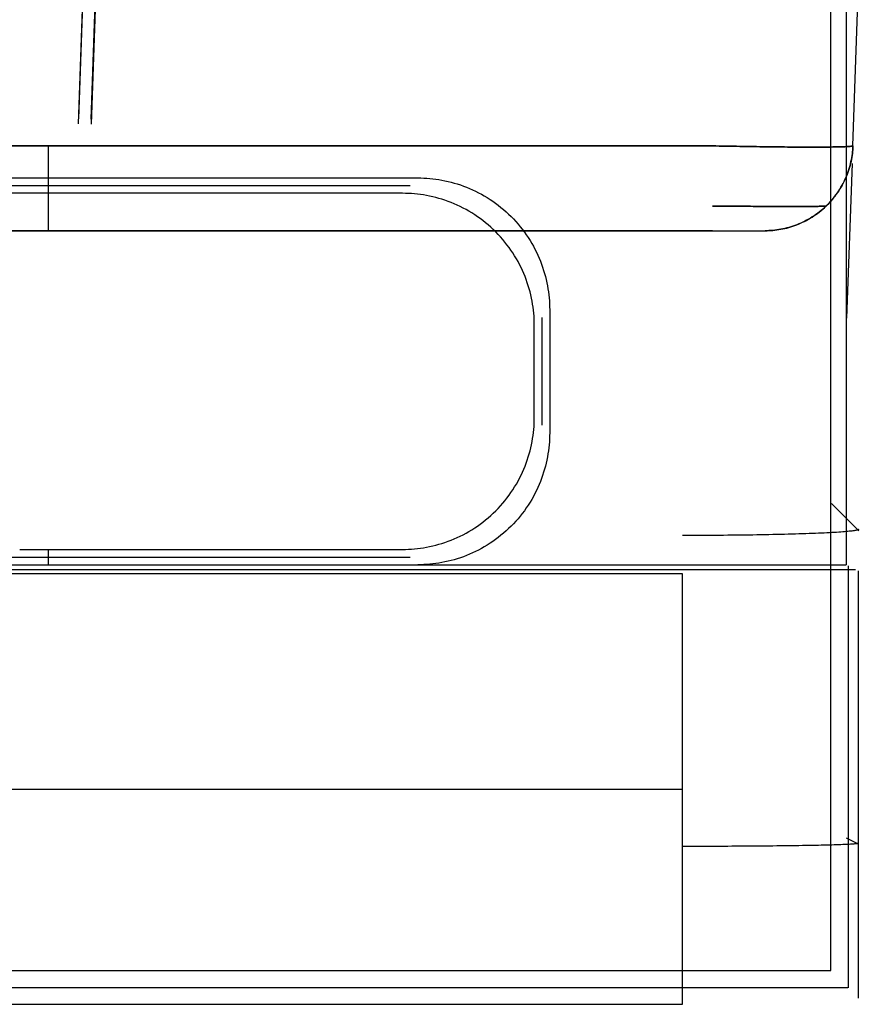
# Model space of a CAD drawing. Header units: millimetres. Extents: x -15 to 7, y 1 to 148.
# Tile 31 of 256: x -0.16 to 4.7, y 0.87 to 6.47. Entities that reach past the tile are written whole.
import ezdxf

# ---------------------------------------------------------------- set-up
doc = ezdxf.new("R2010")
doc.units = ezdxf.units.MM
doc.header["$MEASUREMENT"] = 0
doc.layers.add('Default', color=7, linetype='Continuous', true_color=0x000000)

msp = doc.modelspace()

# ---------------------------------------------------------------- linework, layer by layer
at = {"layer": 'Default', "color": 171, "true_color": 0x8080ff}
for points in [[(4.453, 1.062), (4.453, 70.4573)], [(4.5403, 27.5187), (4.5403, 3.37)], [(-0.2497, 5.57), (2.1034, 5.57)], [(2.1034, 5.57), (2.1201, 5.5698), (2.1368, 5.5692), (2.1538, 5.5683), (2.1708, 5.5669), (2.1879, 5.5652), (2.2052, 5.563), (2.2225, 5.5605), (2.2399, 5.5575), (2.2573, 5.554), (2.2748, 5.5502), (2.2922, 5.5458), (2.3097, 5.5411), (2.3272, 5.5358), (2.3447, 5.5301), (2.3621, 5.524), (2.3794, 5.5174), (2.3967, 5.5103), (2.4138, 5.5027), (2.4309, 5.4947), (2.4478, 5.4863), (2.4645, 5.4773), (2.4811, 5.4679), (2.4975, 5.4581), (2.5136, 5.4478), (2.5296, 5.4371), (2.5453, 5.426), (2.5607, 5.4144), (2.5759, 5.4024), (2.5908, 5.39), (2.6053, 5.3772), (2.6196, 5.364), (2.6335, 5.3505), (2.647, 5.3366), (2.6602, 5.3224), (2.673, 5.3078), (2.6854, 5.2929), (2.6974, 5.2778), (2.7089, 5.2623), (2.7201, 5.2466), (2.7308, 5.2307), (2.7411, 5.2145), (2.7509, 5.1981), (2.7603, 5.1815), (2.7692, 5.1648), (2.7777, 5.1479), (2.7857, 5.1308), (2.7933, 5.1137), (2.8003, 5.0964), (2.807, 5.0791), (2.8131, 5.0617), (2.8188, 5.0442), (2.824, 5.0268), (2.8288, 5.0093), (2.8331, 4.9918), (2.837, 4.9743), (2.8404, 4.9569), (2.8434, 4.9395), (2.846, 4.9222), (2.8482, 4.905), (2.8499, 4.8878), (2.8513, 4.8708), (2.8522, 4.8539), (2.8528, 4.8371), (2.853, 4.8204)], [(-0.206, 5.5263), (2.0598, 5.5263)], [(-0.1624, 5.4827), (-0.2497, 5.4828)], [(2.0161, 5.4827), (-0.1624, 5.4827)], [(2.7657, 4.7331), (2.7655, 4.7498), (2.7649, 4.7666), (2.764, 4.7835), (2.7626, 4.8005), (2.7609, 4.8177), (2.7587, 4.8349), (2.7561, 4.8522), (2.7531, 4.8696), (2.7497, 4.887), (2.7458, 4.9045), (2.7415, 4.922), (2.7367, 4.9395), (2.7315, 4.9569), (2.7258, 4.9744), (2.7197, 4.9918), (2.713, 5.0091), (2.706, 5.0264), (2.6984, 5.0435), (2.6904, 5.0606), (2.6819, 5.0775), (2.673, 5.0942), (2.6636, 5.1108), (2.6538, 5.1272), (2.6435, 5.1434), (2.6328, 5.1593), (2.6216, 5.175), (2.6101, 5.1905), (2.5981, 5.2056), (2.5857, 5.2205), (2.5729, 5.2351), (2.5597, 5.2493), (2.5462, 5.2632), (2.5323, 5.2767), (2.518, 5.2899), (2.5035, 5.3027), (2.4886, 5.3151), (2.4734, 5.3271), (2.458, 5.3387), (2.4423, 5.3498), (2.4263, 5.3605), (2.4102, 5.3708), (2.3938, 5.3806), (2.3772, 5.39), (2.3605, 5.399), (2.3436, 5.4074), (2.3265, 5.4154), (2.3094, 5.423), (2.2921, 5.4301), (2.2748, 5.4367), (2.2574, 5.4428), (2.2399, 5.4485), (2.2224, 5.4538), (2.2049, 5.4585), (2.1875, 5.4629), (2.17, 5.4667), (2.1526, 5.4702), (2.1352, 5.4732), (2.1179, 5.4757), (2.1006, 5.4779), (2.0835, 5.4796), (2.0665, 5.481), (2.0495, 5.4819), (2.0328, 5.4825), (2.0161, 5.4827)], [(2.853, 4.8204), (2.853, 4.1195)], [(2.8093, 4.7768), (2.8093, 4.1632)], [(2.7657, 4.2068), (2.7657, 4.7331)], [(2.0161, 3.4573), (2.0328, 3.4575), (2.0495, 3.458), (2.0665, 3.459), (2.0835, 3.4603), (2.1006, 3.4621), (2.1179, 3.4642), (2.1352, 3.4668), (2.1526, 3.4698), (2.17, 3.4732), (2.1875, 3.4771), (2.2049, 3.4814), (2.2224, 3.4862), (2.2399, 3.4914), (2.2574, 3.4971), (2.2748, 3.5033), (2.2921, 3.5099), (2.3094, 3.517), (2.3265, 3.5245), (2.3436, 3.5325), (2.3605, 3.541), (2.3772, 3.5499), (2.3938, 3.5593), (2.4102, 3.5692), (2.4263, 3.5794), (2.4423, 3.5902), (2.458, 3.6013), (2.4734, 3.6129), (2.4886, 3.6249), (2.5035, 3.6373), (2.518, 3.6501), (2.5323, 3.6632), (2.5462, 3.6768), (2.5597, 3.6907), (2.5729, 3.7049), (2.5857, 3.7195), (2.5981, 3.7343), (2.6101, 3.7495), (2.6216, 3.7649), (2.6328, 3.7806), (2.6435, 3.7966), (2.6538, 3.8128), (2.6636, 3.8292), (2.673, 3.8457), (2.6819, 3.8625), (2.6904, 3.8794), (2.6984, 3.8964), (2.706, 3.9136), (2.713, 3.9308), (2.7197, 3.9482), (2.7258, 3.9656), (2.7315, 3.983), (2.7367, 4.0005), (2.7415, 4.018), (2.7458, 4.0355), (2.7497, 4.0529), (2.7531, 4.0704), (2.7561, 4.0878), (2.7587, 4.1051), (2.7609, 4.1223), (2.7626, 4.1394), (2.764, 4.1565), (2.7649, 4.1734), (2.7655, 4.1902), (2.7657, 4.2068)], [(2.853, 4.1195), (2.8528, 4.1029), (2.8522, 4.0861), (2.8513, 4.0692), (2.8499, 4.0521), (2.8482, 4.035), (2.846, 4.0178), (2.8434, 4.0005), (2.8404, 3.9831), (2.837, 3.9656), (2.8331, 3.9482), (2.8288, 3.9307), (2.824, 3.9132), (2.8188, 3.8957), (2.8131, 3.8783), (2.807, 3.8609), (2.8003, 3.8435), (2.7933, 3.8263), (2.7857, 3.8091), (2.7777, 3.7921), (2.7692, 3.7752), (2.7603, 3.7584), (2.7509, 3.7419), (2.7411, 3.7255), (2.7308, 3.7093), (2.7201, 3.6933), (2.7089, 3.6776), (2.6974, 3.6622), (2.6854, 3.647), (2.673, 3.6321), (2.6602, 3.6176), (2.647, 3.6034), (2.6335, 3.5895), (2.6196, 3.5759), (2.6053, 3.5628), (2.5908, 3.55), (2.5759, 3.5376), (2.5607, 3.5256), (2.5453, 3.514), (2.5296, 3.5029), (2.5136, 3.4921), (2.4975, 3.4818), (2.4811, 3.472), (2.4645, 3.4626), (2.4478, 3.4537), (2.4309, 3.4452), (2.4138, 3.4372), (2.3967, 3.4297), (2.3794, 3.4226), (2.3621, 3.416), (2.3447, 3.4098), (2.3272, 3.4041), (2.3097, 3.3989), (2.2922, 3.3941), (2.2748, 3.3898), (2.2573, 3.3859), (2.2399, 3.3825), (2.2225, 3.3795), (2.2052, 3.3769), (2.1879, 3.3748), (2.1708, 3.373), (2.1538, 3.3717), (2.1368, 3.3707), (2.1201, 3.3702), (2.1034, 3.37)], [(-0.1624, 3.4573), (2.0161, 3.4573)], [(-0.2497, 3.37), (2.1034, 3.37)], [(-0.206, 3.4136), (2.0598, 3.4136)], [(2.1034, 3.37), (4.5403, 3.37)], [(4.5517, 3.3643), (4.5517, 0.9634)], [(-5.092, 3.3438), (4.5927, 3.3438)], [(3.6096, 3.3176), (-4.1089, 3.3176)], [(3.6096, 0.87), (3.6096, 3.3176)], [(4.609, 3.3357), (4.609, 0.9061)], [(4.6096, 0.9049), (4.6096, 3.3351)], [(-4.1089, 2.0938), (3.6096, 2.0938)], [(-4.9524, 1.062), (4.453, 1.062)], [(-5.0484, 0.966), (4.5491, 0.966)], [(-4.1089, 0.87), (3.6096, 0.87)]]:
    msp.add_lwpolyline(points, dxfattribs=at)
at = {"layer": 'Default', "color": 1, "true_color": 0xff0000, "extrusion": (0.999392, -0.034857, 0.001217)}
for points in [[(10.0107, -32.0082), (5.8808, -31.864)], [(5.9087, -31.0655), (9.3893, -31.187)]]:
    msp.add_lwpolyline(points, dxfattribs=at)
at = {"layer": 'Default', "color": 1, "true_color": 0xff0000, "extrusion": (0.999392, -0.034857, -0.001217)}
for points in [[(5.8808, -27.122), (9.3614, -27.0005)], [(9.3893, -27.799), (5.9087, -27.9205)]]:
    msp.add_lwpolyline(points, dxfattribs=at)
at = {"layer": 'Default', "color": 1, "true_color": 0xff0000}
for points in [[(4.5785, 5.7526), (4.7, 9.2311)], [(-4.279, 5.7526), (3.779, 5.7526)], [(3.779, 5.7526), (-4.279, 5.7526)], [(4.5785, 5.7526), (4.578, 5.7417), (4.5773, 5.7307), (4.5763, 5.7197), (4.575, 5.7086), (4.5735, 5.6974), (4.5718, 5.6862), (4.5697, 5.6749), (4.5674, 5.6636), (4.5648, 5.6523), (4.5619, 5.641), (4.5587, 5.6297), (4.5553, 5.6184), (4.5515, 5.6071), (4.5475, 5.5958), (4.5432, 5.5846), (4.5385, 5.5734), (4.5336, 5.5623), (4.5284, 5.5512), (4.5229, 5.5403), (4.5171, 5.5294), (4.511, 5.5186), (4.5047, 5.508), (4.498, 5.4975), (4.4911, 5.4871), (4.4839, 5.4769), (4.4764, 5.4668), (4.4686, 5.4569), (4.4606, 5.4472), (4.4524, 5.4377), (4.4439, 5.4283), (4.4351, 5.4192), (4.4262, 5.4104), (4.417, 5.4017), (4.4076, 5.3933), (4.398, 5.3851), (4.3882, 5.3772), (4.3782, 5.3695), (4.368, 5.3621), (4.3577, 5.355), (4.3472, 5.3482), (4.3366, 5.3416), (4.3259, 5.3353), (4.315, 5.3293), (4.304, 5.3236), (4.293, 5.3182), (4.2818, 5.3131), (4.2706, 5.3083), (4.2593, 5.3037), (4.248, 5.2995), (4.2366, 5.2956), (4.2252, 5.2919), (4.2138, 5.2886), (4.2023, 5.2855), (4.1909, 5.2827), (4.1795, 5.2803), (4.1681, 5.2781), (4.1567, 5.2761), (4.1454, 5.2745), (4.1341, 5.2731), (4.1229, 5.272), (4.1118, 5.2711), (4.1007, 5.2705), (4.0897, 5.2701), (4.0788, 5.27)], [(4.5785, 5.7526), (4.578, 5.7417), (4.5773, 5.7307), (4.5763, 5.7197), (4.575, 5.7086), (4.5735, 5.6974), (4.5718, 5.6862), (4.5697, 5.6749), (4.5674, 5.6636), (4.5648, 5.6523), (4.5619, 5.641), (4.5587, 5.6297), (4.5553, 5.6184), (4.5515, 5.6071), (4.5475, 5.5958), (4.5432, 5.5846), (4.5385, 5.5734), (4.5336, 5.5623), (4.5284, 5.5512), (4.5229, 5.5403), (4.5171, 5.5294), (4.511, 5.5186), (4.5047, 5.508), (4.498, 5.4975), (4.4911, 5.4871), (4.4839, 5.4769), (4.4764, 5.4668), (4.4686, 5.4569), (4.4606, 5.4472), (4.4524, 5.4377), (4.4439, 5.4283), (4.4351, 5.4192), (4.4262, 5.4104), (4.417, 5.4017), (4.4076, 5.3933), (4.398, 5.3851), (4.3882, 5.3772), (4.3782, 5.3695), (4.368, 5.3621), (4.3577, 5.355), (4.3472, 5.3482), (4.3366, 5.3416), (4.3259, 5.3353), (4.315, 5.3293), (4.304, 5.3236), (4.293, 5.3182), (4.2818, 5.3131), (4.2706, 5.3083), (4.2593, 5.3037), (4.248, 5.2995), (4.2366, 5.2956), (4.2252, 5.2919), (4.2138, 5.2886), (4.2023, 5.2855), (4.1909, 5.2827), (4.1795, 5.2803), (4.1681, 5.2781), (4.1567, 5.2761), (4.1454, 5.2745), (4.1341, 5.2731), (4.1229, 5.272), (4.1118, 5.2711), (4.1007, 5.2705), (4.0897, 5.2701), (4.0788, 5.27)], [(4.0788, 5.27), (4.0897, 5.2701), (4.1006, 5.2705), (4.1116, 5.2711), (4.1226, 5.2719), (4.1338, 5.2731), (4.145, 5.2744), (4.1562, 5.2761), (4.1675, 5.278), (4.1789, 5.2801), (4.1902, 5.2826), (4.2016, 5.2853), (4.213, 5.2884), (4.2244, 5.2917), (4.2357, 5.2953), (4.2471, 5.2992), (4.2584, 5.3034), (4.2696, 5.3078), (4.2808, 5.3126), (4.2919, 5.3177), (4.303, 5.3231), (4.3139, 5.3287), (4.3248, 5.3347), (4.3355, 5.3409), (4.3461, 5.3475), (4.3566, 5.3543), (4.3669, 5.3613), (4.3771, 5.3687), (4.3871, 5.3763), (4.3969, 5.3842), (4.4065, 5.3924), (4.4159, 5.4007), (4.4251, 5.4094), (4.4341, 5.4182), (4.4429, 5.4273), (4.4514, 5.4366), (4.4597, 5.4461), (4.4678, 5.4558), (4.4755, 5.4657), (4.4831, 5.4758), (4.4903, 5.486), (4.4973, 5.4964), (4.504, 5.5069), (4.5104, 5.5176), (4.5165, 5.5283), (4.5224, 5.5392), (4.5279, 5.5502), (4.5332, 5.5613), (4.5381, 5.5724), (4.5428, 5.5837), (4.5472, 5.5949), (4.5512, 5.6062), (4.555, 5.6176), (4.5585, 5.629), (4.5617, 5.6403), (4.5646, 5.6517), (4.5673, 5.6631), (4.5696, 5.6744), (4.5717, 5.6858), (4.5735, 5.697), (4.575, 5.7083), (4.5763, 5.7194), (4.5773, 5.7306), (4.578, 5.7416), (4.5785, 5.7526)], [(-4.5788, 5.27), (4.0788, 5.27)], [(3.779, 5.27), (-4.279, 5.27)], [(-4.279, 5.27), (3.779, 5.27)], [(-4.279, 5.27), (3.779, 5.27)]]:
    msp.add_lwpolyline(points, dxfattribs=at)
at = {"layer": 'Default', "color": 1, "true_color": 0xff0000, "extrusion": (-0.001217, -0.034857, 0.999392)}
msp.add_lwpolyline([(4.375, 4.9313), (4.375, 5.8111)], dxfattribs=at)
at = {"layer": 'Default', "color": 1, "true_color": 0xff0000, "extrusion": (0.021795, 0.999525, 0.021795)}
for points in [[(-4.2179, -27.4815), (-4.2038, -27.4677), (-4.1893, -27.4543), (-4.1746, -27.4413), (-4.1595, -27.4287), (-4.1441, -27.4164), (-4.1285, -27.4046), (-4.1126, -27.3931), (-4.0964, -27.382), (-4.0799, -27.3714), (-4.0633, -27.3612), (-4.0463, -27.3513), (-4.0292, -27.3419), (-4.0118, -27.3329), (-3.9942, -27.3243), (-3.9764, -27.3162), (-3.9584, -27.3085), (-3.9403, -27.3012), (-3.9219, -27.2944), (-3.9035, -27.288), (-3.8848, -27.282), (-3.866, -27.2765), (-3.8471, -27.2715), (-3.8281, -27.2669), (-3.8089, -27.2628), (-3.7897, -27.2592), (-3.7703, -27.256), (-3.7509, -27.2533), (-3.7313, -27.2511), (-3.7118, -27.2493), (-3.6921, -27.2481), (-3.6724, -27.2473), (-3.6527, -27.247)], [(-4.452, -28.0468), (-4.4518, -28.027), (-4.451, -28.0073), (-4.4498, -27.9877), (-4.4481, -27.9681), (-4.4458, -27.9486), (-4.4432, -27.9292), (-4.44, -27.9098), (-4.4363, -27.8905), (-4.4322, -27.8714), (-4.4277, -27.8523), (-4.4226, -27.8334), (-4.4172, -27.8146), (-4.4112, -27.796), (-4.4048, -27.7775), (-4.398, -27.7592), (-4.3907, -27.741), (-4.383, -27.723), (-4.3749, -27.7052), (-4.3663, -27.6876), (-4.3574, -27.6702), (-4.3479, -27.6531), (-4.3381, -27.6362), (-4.3279, -27.6195), (-4.3172, -27.603), (-4.3062, -27.5868), (-4.2947, -27.5709), (-4.2829, -27.5552), (-4.2707, -27.5399), (-4.258, -27.5248), (-4.245, -27.51), (-4.2316, -27.4956), (-4.2179, -27.4815)]]:
    msp.add_lwpolyline(points, dxfattribs=at)
at = {"layer": 'Default', "color": 1, "true_color": 0xff0000, "extrusion": (1, -1.5823e-15, 6.39292e-16)}
msp.add_lwpolyline([(5.7526, -27.1263), (5.7417, -27.1268), (5.7307, -27.1276), (5.7197, -27.1286), (5.7086, -27.1298), (5.6974, -27.1313), (5.6862, -27.1331), (5.6749, -27.1352), (5.6636, -27.1375), (5.6523, -27.1401), (5.641, -27.143), (5.6297, -27.1461), (5.6184, -27.1496), (5.6071, -27.1533), (5.5958, -27.1574), (5.5846, -27.1617), (5.5734, -27.1663), (5.5623, -27.1713), (5.5512, -27.1765), (5.5403, -27.182), (5.5294, -27.1878), (5.5186, -27.1938), (5.508, -27.2002), (5.4975, -27.2069), (5.4871, -27.2138), (5.4769, -27.221), (5.4668, -27.2285), (5.4569, -27.2362), (5.4472, -27.2442), (5.4377, -27.2525), (5.4283, -27.261), (5.4192, -27.2697), (5.4104, -27.2787), (5.4017, -27.2879), (5.3933, -27.2973), (5.3851, -27.3069), (5.3772, -27.3167), (5.3695, -27.3267), (5.3621, -27.3369), (5.355, -27.3472), (5.3482, -27.3577), (5.3416, -27.3683), (5.3353, -27.379), (5.3293, -27.3899), (5.3236, -27.4008), (5.3182, -27.4119), (5.3131, -27.4231), (5.3083, -27.4343), (5.3037, -27.4456), (5.2995, -27.4569), (5.2956, -27.4683), (5.2919, -27.4797), (5.2886, -27.4911), (5.2855, -27.5025), (5.2827, -27.514), (5.2803, -27.5254), (5.2781, -27.5368), (5.2761, -27.5481), (5.2745, -27.5595), (5.2731, -27.5707), (5.272, -27.5819), (5.2711, -27.5931), (5.2705, -27.6042), (5.2701, -27.6151), (5.27, -27.626)], dxfattribs=at)
at = {"layer": 'Default', "color": 1, "true_color": 0xff0000, "extrusion": (1, -3.85873e-15, -2.83761e-15)}
msp.add_lwpolyline([(5.7526, -31.8597), (5.7417, -31.8592), (5.7307, -31.8584), (5.7197, -31.8575), (5.7086, -31.8562), (5.6974, -31.8547), (5.6862, -31.8529), (5.6749, -31.8509), (5.6636, -31.8485), (5.6523, -31.8459), (5.641, -31.8431), (5.6297, -31.8399), (5.6184, -31.8364), (5.6071, -31.8327), (5.5958, -31.8287), (5.5846, -31.8243), (5.5734, -31.8197), (5.5623, -31.8148), (5.5512, -31.8096), (5.5403, -31.8041), (5.5294, -31.7983), (5.5186, -31.7922), (5.508, -31.7858), (5.4975, -31.7792), (5.4871, -31.7722), (5.4769, -31.765), (5.4668, -31.7575), (5.4569, -31.7498), (5.4472, -31.7418), (5.4377, -31.7335), (5.4283, -31.725), (5.4192, -31.7163), (5.4104, -31.7073), (5.4017, -31.6981), (5.3933, -31.6887), (5.3851, -31.6791), (5.3772, -31.6693), (5.3695, -31.6593), (5.3621, -31.6492), (5.355, -31.6389), (5.3482, -31.6284), (5.3416, -31.6178), (5.3353, -31.607), (5.3293, -31.5962), (5.3236, -31.5852), (5.3182, -31.5741), (5.3131, -31.563), (5.3083, -31.5518), (5.3037, -31.5405), (5.2995, -31.5291), (5.2956, -31.5178), (5.2919, -31.5063), (5.2886, -31.4949), (5.2855, -31.4835), (5.2827, -31.4721), (5.2803, -31.4607), (5.2781, -31.4493), (5.2761, -31.4379), (5.2745, -31.4266), (5.2731, -31.4153), (5.272, -31.4041), (5.2711, -31.393), (5.2705, -31.3819), (5.2701, -31.3709), (5.27, -31.36)], dxfattribs=at)
at = {"layer": 'Default', "color": 1, "true_color": 0xff0000, "extrusion": (0.021795, 0.999525, -0.021795)}
for points in [[(-3.6527, -31.725), (-3.6724, -31.7247), (-3.6921, -31.724), (-3.7118, -31.7227), (-3.7313, -31.721), (-3.7509, -31.7187), (-3.7703, -31.716), (-3.7897, -31.7129), (-3.8089, -31.7092), (-3.8281, -31.7051), (-3.8471, -31.7005), (-3.866, -31.6955), (-3.8848, -31.69), (-3.9035, -31.684), (-3.9219, -31.6777), (-3.9403, -31.6708), (-3.9584, -31.6635), (-3.9764, -31.6558), (-3.9942, -31.6477), (-4.0118, -31.6391), (-4.0292, -31.6301), (-4.0463, -31.6207), (-4.0633, -31.6109), (-4.0799, -31.6006), (-4.0964, -31.59), (-4.1126, -31.5789), (-4.1285, -31.5675), (-4.1441, -31.5556), (-4.1595, -31.5434), (-4.1746, -31.5307), (-4.1893, -31.5177), (-4.2038, -31.5043), (-4.2179, -31.4906)], [(-4.2179, -31.4906), (-4.2316, -31.4764), (-4.245, -31.462), (-4.258, -31.4472), (-4.2707, -31.4322), (-4.2829, -31.4168), (-4.2947, -31.4011), (-4.3062, -31.3852), (-4.3172, -31.369), (-4.3279, -31.3526), (-4.3381, -31.3359), (-4.3479, -31.3189), (-4.3574, -31.3018), (-4.3663, -31.2844), (-4.3749, -31.2668), (-4.383, -31.249), (-4.3907, -31.231), (-4.398, -31.2129), (-4.4048, -31.1945), (-4.4112, -31.176), (-4.4172, -31.1574), (-4.4226, -31.1386), (-4.4277, -31.1197), (-4.4322, -31.1006), (-4.4363, -31.0815), (-4.44, -31.0622), (-4.4432, -31.0429), (-4.4458, -31.0234), (-4.4481, -31.0039), (-4.4498, -30.9843), (-4.451, -30.9647), (-4.4518, -30.945), (-4.452, -30.9253)]]:
    msp.add_lwpolyline(points, dxfattribs=at)
at = {"layer": 'Default', "color": 1, "true_color": 0xff0000, "extrusion": (0.923901, 7.34582e-05, -0.382632)}
msp.add_lwpolyline([(5.2697, -24.0548), (5.2698, -24.0439), (5.2702, -24.033), (5.2708, -24.022), (5.2717, -24.0109), (5.2728, -23.9998), (5.2741, -23.9886), (5.2758, -23.9774), (5.2777, -23.9661), (5.2799, -23.9548), (5.2823, -23.9434), (5.2851, -23.9321), (5.2881, -23.9207), (5.2914, -23.9094), (5.295, -23.8981), (5.2989, -23.8868), (5.303, -23.8755), (5.3075, -23.8643), (5.3123, -23.8532), (5.3173, -23.8421), (5.3227, -23.8311), (5.3283, -23.8202), (5.3342, -23.8094), (5.3404, -23.7987), (5.3469, -23.7882), (5.3536, -23.7778), (5.3607, -23.7675), (5.368, -23.7574), (5.3755, -23.7475), (5.3833, -23.7377), (5.3914, -23.7282), (5.3997, -23.7188), (5.4083, -23.7096), (5.417, -23.7007), (5.426, -23.692), (5.4352, -23.6835), (5.4446, -23.6753), (5.4542, -23.6673), (5.4639, -23.6595), (5.4739, -23.652), (5.484, -23.6448), (5.4942, -23.6379), (5.5046, -23.6312), (5.5151, -23.6248), (5.5258, -23.6187), (5.5365, -23.6129), (5.5474, -23.6073), (5.5583, -23.6021), (5.5693, -23.5971), (5.5804, -23.5924), (5.5915, -23.588), (5.6026, -23.5839), (5.6138, -23.5801), (5.625, -23.5766), (5.6362, -23.5733), (5.6475, -23.5704), (5.6587, -23.5677), (5.6699, -23.5652), (5.681, -23.5631), (5.6921, -23.5612), (5.7032, -23.5596), (5.7142, -23.5583), (5.7252, -23.5572), (5.7361, -23.5563), (5.7469, -23.5557)], dxfattribs=at)
at = {"layer": 'Default', "color": 1, "true_color": 0xff0000, "extrusion": (0.923901, 7.34582e-05, 0.382632)}
msp.add_lwpolyline([(5.2697, -30.4425), (5.2698, -30.4533), (5.2702, -30.4642), (5.2708, -30.4752), (5.2717, -30.4863), (5.2728, -30.4974), (5.2741, -30.5086), (5.2758, -30.5199), (5.2777, -30.5312), (5.2799, -30.5425), (5.2823, -30.5538), (5.2851, -30.5652), (5.2881, -30.5765), (5.2914, -30.5878), (5.295, -30.5992), (5.2989, -30.6105), (5.303, -30.6217), (5.3075, -30.6329), (5.3123, -30.6441), (5.3173, -30.6552), (5.3227, -30.6661), (5.3283, -30.677), (5.3342, -30.6878), (5.3404, -30.6985), (5.3469, -30.7091), (5.3536, -30.7195), (5.3607, -30.7297), (5.368, -30.7398), (5.3755, -30.7498), (5.3833, -30.7595), (5.3914, -30.7691), (5.3997, -30.7785), (5.4083, -30.7876), (5.417, -30.7966), (5.426, -30.8053), (5.4352, -30.8138), (5.4446, -30.822), (5.4542, -30.83), (5.4639, -30.8377), (5.4739, -30.8452), (5.484, -30.8524), (5.4942, -30.8594), (5.5046, -30.8661), (5.5151, -30.8724), (5.5258, -30.8786), (5.5365, -30.8844), (5.5474, -30.8899), (5.5583, -30.8952), (5.5693, -30.9002), (5.5804, -30.9048), (5.5915, -30.9092), (5.6026, -30.9133), (5.6138, -30.9172), (5.625, -30.9207), (5.6362, -30.9239), (5.6475, -30.9269), (5.6587, -30.9296), (5.6699, -30.932), (5.681, -30.9341), (5.6921, -30.936), (5.7032, -30.9376), (5.7142, -30.939), (5.7252, -30.9401), (5.7361, -30.941), (5.7469, -30.9416)], dxfattribs=at)
at = {"layer": 'Default', "color": 1, "true_color": 0xff0000, "extrusion": (0.707107, 3.30048e-14, 0.707107)}
msp.add_lwpolyline([(5.27, -24.9349), (5.2701, -24.9457), (5.2705, -24.9566), (5.2711, -24.9676), (5.2719, -24.9786), (5.273, -24.9898), (5.2744, -25.0009), (5.276, -25.0122), (5.2779, -25.0234), (5.2801, -25.0347), (5.2825, -25.046), (5.2853, -25.0574), (5.2883, -25.0687), (5.2916, -25.08), (5.2951, -25.0913), (5.299, -25.1026), (5.3032, -25.1139), (5.3076, -25.1251), (5.3123, -25.1362), (5.3174, -25.1472), (5.3227, -25.1582), (5.3283, -25.1691), (5.3342, -25.1799), (5.3403, -25.1906), (5.3468, -25.2011), (5.3535, -25.2115), (5.3605, -25.2217), (5.3678, -25.2318), (5.3753, -25.2418), (5.3831, -25.2515), (5.3911, -25.2611), (5.3994, -25.2704), (5.4079, -25.2796), (5.4166, -25.2885), (5.4255, -25.2973), (5.4347, -25.3057), (5.444, -25.314), (5.4536, -25.322), (5.4633, -25.3297), (5.4732, -25.3372), (5.4833, -25.3445), (5.4935, -25.3514), (5.5038, -25.3581), (5.5143, -25.3645), (5.5249, -25.3707), (5.5356, -25.3765), (5.5464, -25.3821), (5.5573, -25.3874), (5.5682, -25.3923), (5.5793, -25.3971), (5.5903, -25.4015), (5.6014, -25.4056), (5.6126, -25.4094), (5.6238, -25.413), (5.6349, -25.4163), (5.6461, -25.4193), (5.6573, -25.422), (5.6685, -25.4245), (5.6796, -25.4266), (5.6907, -25.4285), (5.7017, -25.4302), (5.7128, -25.4316), (5.7237, -25.4327), (5.7346, -25.4336), (5.7454, -25.4343)], dxfattribs=at)
at = {"layer": 'Default', "color": 1, "true_color": 0xff0000, "extrusion": (-0.707107, 2.05915e-14, 0.707107)}
msp.add_lwpolyline([(-5.27, -16.7746), (-5.2701, -16.7637), (-5.2705, -16.7528), (-5.2711, -16.7418), (-5.2719, -16.7308), (-5.273, -16.7197), (-5.2744, -16.7085), (-5.276, -16.6973), (-5.2779, -16.686), (-5.2801, -16.6747), (-5.2825, -16.6634), (-5.2853, -16.6521), (-5.2883, -16.6407), (-5.2916, -16.6294), (-5.2951, -16.6181), (-5.299, -16.6068), (-5.3032, -16.5956), (-5.3076, -16.5844), (-5.3123, -16.5732), (-5.3174, -16.5622), (-5.3227, -16.5512), (-5.3283, -16.5403), (-5.3342, -16.5295), (-5.3403, -16.5189), (-5.3468, -16.5083), (-5.3535, -16.4979), (-5.3605, -16.4877), (-5.3678, -16.4776), (-5.3753, -16.4677), (-5.3831, -16.4579), (-5.3911, -16.4483), (-5.3994, -16.439), (-5.4079, -16.4298), (-5.4166, -16.4209), (-5.4255, -16.4122), (-5.4347, -16.4037), (-5.444, -16.3954), (-5.4536, -16.3874), (-5.4633, -16.3797), (-5.4732, -16.3722), (-5.4833, -16.365), (-5.4935, -16.358), (-5.5038, -16.3513), (-5.5143, -16.3449), (-5.5249, -16.3388), (-5.5356, -16.3329), (-5.5464, -16.3274), (-5.5573, -16.3221), (-5.5682, -16.3171), (-5.5793, -16.3124), (-5.5903, -16.308), (-5.6014, -16.3038), (-5.6126, -16.3), (-5.6238, -16.2964), (-5.6349, -16.2931), (-5.6461, -16.2901), (-5.6573, -16.2874), (-5.6685, -16.285), (-5.6796, -16.2828), (-5.6907, -16.2809), (-5.7017, -16.2792), (-5.7128, -16.2778), (-5.7237, -16.2767), (-5.7346, -16.2758), (-5.7454, -16.2752)], dxfattribs=at)
at = {"layer": 'Default', "color": 1, "true_color": 0xff0000, "extrusion": (0.382632, -7.34582e-05, 0.923901)}
msp.add_lwpolyline([(5.2708, -15.6749), (5.2709, -15.6858), (5.2713, -15.6967), (5.2719, -15.7077), (5.2728, -15.7188), (5.2739, -15.7299), (5.2752, -15.7411), (5.2769, -15.7523), (5.2788, -15.7636), (5.281, -15.7749), (5.2834, -15.7863), (5.2862, -15.7976), (5.2892, -15.809), (5.2925, -15.8203), (5.2961, -15.8316), (5.3, -15.8429), (5.3042, -15.8542), (5.3086, -15.8654), (5.3134, -15.8765), (5.3185, -15.8876), (5.3238, -15.8986), (5.3294, -15.9095), (5.3354, -15.9203), (5.3416, -15.9309), (5.348, -15.9415), (5.3548, -15.9519), (5.3618, -15.9622), (5.3691, -15.9723), (5.3767, -15.9822), (5.3845, -15.992), (5.3926, -16.0015), (5.4009, -16.0109), (5.4094, -16.02), (5.4182, -16.029), (5.4272, -16.0377), (5.4364, -16.0462), (5.4458, -16.0544), (5.4553, -16.0624), (5.4651, -16.0701), (5.4751, -16.0776), (5.4852, -16.0848), (5.4954, -16.0918), (5.5058, -16.0985), (5.5163, -16.1049), (5.527, -16.111), (5.5377, -16.1168), (5.5486, -16.1223), (5.5595, -16.1276), (5.5705, -16.1326), (5.5815, -16.1372), (5.5927, -16.1416), (5.6038, -16.1457), (5.615, -16.1495), (5.6262, -16.1531), (5.6374, -16.1563), (5.6486, -16.1593), (5.6599, -16.162), (5.671, -16.1644), (5.6822, -16.1665), (5.6933, -16.1684), (5.7044, -16.17), (5.7154, -16.1714), (5.7264, -16.1725), (5.7373, -16.1733), (5.7481, -16.1739)], dxfattribs=at)
at = {"layer": 'Default', "color": 1, "true_color": 0xff0000, "extrusion": (-0.382632, 7.34582e-05, 0.923901)}
msp.add_lwpolyline([(-5.2708, -6.895), (-5.2709, -6.8842), (-5.2713, -6.8732), (-5.2719, -6.8622), (-5.2728, -6.8512), (-5.2739, -6.84), (-5.2752, -6.8288), (-5.2769, -6.8176), (-5.2788, -6.8063), (-5.281, -6.795), (-5.2834, -6.7837), (-5.2862, -6.7723), (-5.2892, -6.761), (-5.2925, -6.7496), (-5.2961, -6.7383), (-5.3, -6.727), (-5.3042, -6.7158), (-5.3086, -6.7046), (-5.3134, -6.6934), (-5.3185, -6.6823), (-5.3238, -6.6713), (-5.3294, -6.6604), (-5.3354, -6.6497), (-5.3416, -6.639), (-5.348, -6.6284), (-5.3548, -6.618), (-5.3618, -6.6078), (-5.3691, -6.5977), (-5.3767, -6.5877), (-5.3845, -6.578), (-5.3926, -6.5684), (-5.4009, -6.5591), (-5.4094, -6.5499), (-5.4182, -6.541), (-5.4272, -6.5322), (-5.4364, -6.5238), (-5.4458, -6.5155), (-5.4553, -6.5075), (-5.4651, -6.4998), (-5.4751, -6.4923), (-5.4852, -6.4851), (-5.4954, -6.4781), (-5.5058, -6.4715), (-5.5163, -6.4651), (-5.527, -6.459), (-5.5377, -6.4531), (-5.5486, -6.4476), (-5.5595, -6.4423), (-5.5705, -6.4374), (-5.5815, -6.4327), (-5.5927, -6.4283), (-5.6038, -6.4242), (-5.615, -6.4204), (-5.6262, -6.4169), (-5.6374, -6.4136), (-5.6486, -6.4107), (-5.6599, -6.408), (-5.671, -6.4056), (-5.6822, -6.4034), (-5.6933, -6.4015), (-5.7044, -6.3999), (-5.7154, -6.3986), (-5.7264, -6.3975), (-5.7373, -6.3966), (-5.7481, -6.396)], dxfattribs=at)
at = {"layer": 'Default', "color": 1, "true_color": 0xff0000, "extrusion": (1, 0, 0)}
for points in [[(5.7526, -27.9259), (5.7526, -31.0602)], [(5.27, -31.0602), (5.27, -27.9259)]]:
    msp.add_lwpolyline(points, dxfattribs=at)
at = {"layer": 'Default', "color": 171, "true_color": 0x8080ff, "extrusion": (1, 0, 0)}
for points in [[(5.57, -104.3618), (5.4827, -106.8618)], [(3.4573, -106.8618), (3.37, -104.3618)]]:
    msp.add_lwpolyline(points, dxfattribs=at)
at = {"layer": 'Default', "color": 171, "true_color": 0x8080ff, "extrusion": (0.999392, -0.001217, -0.034857)}
for points in [[(5.4851, -106.7268), (5.5725, -104.2253)], [(4.8239, -104.1991), (4.7365, -106.7007)]]:
    msp.add_lwpolyline(points, dxfattribs=at)
at = {"layer": 'Default', "color": 171, "true_color": 0x8080ff, "extrusion": (0.034878, 0.034878, 0.998783)}
msp.add_lwpolyline([(2.4512, -10.567), (2.4393, -10.5786), (2.4271, -10.5901), (2.4144, -10.6014), (2.4014, -10.6124), (2.3881, -10.6233), (2.3744, -10.634), (2.3603, -10.6444), (2.3459, -10.6545), (2.3311, -10.6644), (2.316, -10.674), (2.3006, -10.6833), (2.2848, -10.6923), (2.2688, -10.7009), (2.2524, -10.7092), (2.2358, -10.7172), (2.2188, -10.7248), (2.2016, -10.7319), (2.1841, -10.7387), (2.1664, -10.7451), (2.1485, -10.7511), (2.1303, -10.7566), (2.112, -10.7617), (2.0934, -10.7663), (2.0747, -10.7705), (2.0558, -10.7741), (2.0369, -10.7774), (2.0177, -10.7801), (1.9985, -10.7823), (1.9793, -10.7841), (1.9599, -10.7853), (1.9405, -10.7861), (1.9211, -10.7863), (1.9018, -10.7861), (1.8824, -10.7853), (1.863, -10.7841), (1.8438, -10.7823), (1.8246, -10.7801), (1.8055, -10.7773), (1.7865, -10.7741), (1.7676, -10.7704), (1.7489, -10.7663), (1.7304, -10.7616), (1.712, -10.7566), (1.6938, -10.751), (1.6759, -10.7451), (1.6582, -10.7387), (1.6407, -10.7319), (1.6235, -10.7247), (1.6066, -10.7171), (1.5899, -10.7092), (1.5736, -10.7009), (1.5575, -10.6922), (1.5418, -10.6833), (1.5264, -10.674), (1.5113, -10.6644), (1.4965, -10.6545), (1.4821, -10.6443), (1.4681, -10.6339), (1.4544, -10.6233), (1.441, -10.6124), (1.428, -10.6013), (1.4154, -10.5901), (1.4031, -10.5786), (1.3912, -10.567)], dxfattribs=at)
at = {"layer": 'Default', "color": 1, "true_color": 0xff0000, "extrusion": (0, 1, 0)}
for points in [[(-3.779, -27.626), (-3.7862, -27.6261), (-3.7934, -27.6264), (-3.8007, -27.6268), (-3.8079, -27.6274), (-3.8152, -27.6282), (-3.8225, -27.6292), (-3.8297, -27.6304), (-3.837, -27.6317), (-3.8442, -27.6332), (-3.8514, -27.6349), (-3.8586, -27.6368), (-3.8657, -27.6388), (-3.8728, -27.6411), (-3.8799, -27.6435), (-3.8869, -27.6461), (-3.8938, -27.6489), (-3.9006, -27.6518), (-3.9074, -27.6549), (-3.9141, -27.6582), (-3.9207, -27.6616), (-3.9272, -27.6652), (-3.9336, -27.6689), (-3.9399, -27.6728), (-3.9461, -27.6769), (-3.9522, -27.6811), (-3.9581, -27.6854), (-3.9639, -27.6898), (-3.9696, -27.6944), (-3.9752, -27.6991), (-3.9806, -27.7039), (-3.9859, -27.7088), (-3.991, -27.7138)], [(-3.779, -31.36), (-3.7862, -31.3599), (-3.7934, -31.3596), (-3.8007, -31.3592), (-3.8079, -31.3586), (-3.8152, -31.3578), (-3.8225, -31.3568), (-3.8297, -31.3557), (-3.837, -31.3543), (-3.8442, -31.3528), (-3.8514, -31.3511), (-3.8586, -31.3493), (-3.8657, -31.3472), (-3.8728, -31.345), (-3.8799, -31.3425), (-3.8869, -31.3399), (-3.8938, -31.3372), (-3.9006, -31.3342), (-3.9074, -31.3311), (-3.9141, -31.3279), (-3.9207, -31.3244), (-3.9272, -31.3208), (-3.9336, -31.3171), (-3.9399, -31.3132), (-3.9461, -31.3092), (-3.9522, -31.305), (-3.9581, -31.3007), (-3.9639, -31.2962), (-3.9696, -31.2916), (-3.9752, -31.2869), (-3.9806, -31.2821), (-3.9859, -31.2772), (-3.991, -31.2722)], [(-4.0788, -27.9259), (-4.0787, -27.9187), (-4.0785, -27.9115), (-4.0781, -27.9042), (-4.0774, -27.897), (-4.0766, -27.8897), (-4.0757, -27.8824), (-4.0745, -27.8752), (-4.0732, -27.8679), (-4.0717, -27.8607), (-4.07, -27.8535), (-4.0681, -27.8463), (-4.066, -27.8391), (-4.0638, -27.8321), (-4.0614, -27.825), (-4.0588, -27.818), (-4.056, -27.8111), (-4.0531, -27.8042), (-4.05, -27.7975), (-4.0467, -27.7908), (-4.0433, -27.7842), (-4.0397, -27.7777), (-4.0359, -27.7713), (-4.032, -27.765), (-4.028, -27.7588), (-4.0238, -27.7527), (-4.0195, -27.7468), (-4.0151, -27.7409), (-4.0105, -27.7353), (-4.0058, -27.7297), (-4.001, -27.7243), (-3.9961, -27.719), (-3.991, -27.7138)]]:
    msp.add_lwpolyline(points, dxfattribs=at)
at = {"layer": 'Default', "color": 1, "true_color": 0xff0000, "extrusion": (3.59525e-14, 1, -1.48867e-14)}
msp.add_lwpolyline([(-4.0788, -31.0602), (-4.0787, -31.0674), (-4.0785, -31.0746), (-4.0781, -31.0818), (-4.0774, -31.0891), (-4.0766, -31.0963), (-4.0757, -31.1036), (-4.0745, -31.1109), (-4.0732, -31.1181), (-4.0717, -31.1254), (-4.07, -31.1326), (-4.0681, -31.1397), (-4.066, -31.1469), (-4.0638, -31.154), (-4.0614, -31.161), (-4.0588, -31.168), (-4.056, -31.1749), (-4.0531, -31.1818), (-4.05, -31.1886), (-4.0467, -31.1953), (-4.0433, -31.2019), (-4.0397, -31.2084), (-4.0359, -31.2148), (-4.032, -31.2211), (-4.028, -31.2272), (-4.0238, -31.2333), (-4.0195, -31.2393), (-4.0151, -31.2451), (-4.0105, -31.2508), (-4.0058, -31.2563), (-4.001, -31.2618), (-3.9961, -31.2671), (-3.991, -31.2722)], dxfattribs=at)
at = {"layer": 'Default', "color": 171, "true_color": 0x8080ff, "extrusion": (0, 1, 0)}
msp.add_lwpolyline([(-2.853, -104.3618), (-2.7657, -106.8618)], dxfattribs=at)
at = {"layer": 'Default', "color": 171, "true_color": 0x8080ff, "extrusion": (0.999392, 0.001217, -0.034857)}
for points in [[(4.2035, -106.7003), (4.116, -104.1988)], [(4.116, -104.1988), (4.1559, -105.3397)], [(3.3674, -104.2249), (3.4548, -106.7264)]]:
    msp.add_lwpolyline(points, dxfattribs=at)
at = {"layer": 'Default', "color": 171, "true_color": 0x8080ff, "extrusion": (0.034878, -0.034878, 0.998783)}
msp.add_lwpolyline([(4.9303, -4.2532), (4.9184, -4.2648), (4.9061, -4.2762), (4.8935, -4.2875), (4.8805, -4.2986), (4.8672, -4.3095), (4.8534, -4.3201), (4.8394, -4.3305), (4.825, -4.3407), (4.8102, -4.3506), (4.7951, -4.3602), (4.7797, -4.3695), (4.764, -4.3784), (4.7479, -4.3871), (4.7316, -4.3954), (4.7149, -4.4033), (4.698, -4.4109), (4.6808, -4.4181), (4.6633, -4.4249), (4.6456, -4.4313), (4.6277, -4.4372), (4.6095, -4.4427), (4.5912, -4.4478), (4.5726, -4.4524), (4.5539, -4.4566), (4.535, -4.4603), (4.5161, -4.4635), (4.4969, -4.4663), (4.4777, -4.4685), (4.4585, -4.4703), (4.4391, -4.4715), (4.4198, -4.4723), (4.4004, -4.4725), (4.381, -4.4723), (4.3616, -4.4715), (4.3422, -4.4703), (4.323, -4.4685), (4.3038, -4.4663), (4.2847, -4.4635), (4.2657, -4.4603), (4.2468, -4.4566), (4.2281, -4.4525), (4.2095, -4.4479), (4.1912, -4.4428), (4.173, -4.4373), (4.1551, -4.4313), (4.1374, -4.4249), (4.1199, -4.4181), (4.1027, -4.4109), (4.0857, -4.4034), (4.0691, -4.3954), (4.0527, -4.3871), (4.0367, -4.3785), (4.0209, -4.3695), (4.0055, -4.3602), (3.9904, -4.3506), (3.9756, -4.3407), (3.9612, -4.3306), (3.9471, -4.3202), (3.9334, -4.3095), (3.9201, -4.2986), (3.9071, -4.2875), (3.8944, -4.2763), (3.8822, -4.2648), (3.8703, -4.2532)], dxfattribs=at)
at = {"layer": 'Default', "color": 171, "true_color": 0x8080ff, "extrusion": (0.000608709, 0.999848, 0.017431)}
msp.add_lwpolyline([(-4.5383, -104.4047), (-4.6069, -102.4393)], dxfattribs=at)
at = {"layer": 'Default', "color": 171, "true_color": 0x8080ff, "extrusion": (2.91782e-15, 0.999848, 0.017452)}
msp.add_lwpolyline([(-3.6096, -101.4043), (-3.6322, -101.4045), (-3.6549, -101.4053), (-3.6779, -101.4066), (-3.701, -101.4085), (-3.7243, -101.4109), (-3.7478, -101.4139), (-3.7713, -101.4174), (-3.7949, -101.4216), (-3.8186, -101.4264), (-3.8424, -101.4317), (-3.8662, -101.4377), (-3.89, -101.4444), (-3.9137, -101.4516), (-3.9375, -101.4596), (-3.9612, -101.4681), (-3.9847, -101.4773), (-4.0082, -101.4872), (-4.0315, -101.4977), (-4.0547, -101.5088), (-4.0777, -101.5206), (-4.1004, -101.533), (-4.1229, -101.5461), (-4.1452, -101.5598), (-4.1671, -101.5741), (-4.1887, -101.5891), (-4.21, -101.6046), (-4.2309, -101.6207), (-4.2514, -101.6374), (-4.2714, -101.6547), (-4.2911, -101.6725), (-4.3102, -101.6908), (-4.3289, -101.7096), (-4.3471, -101.729), (-4.3647, -101.7488), (-4.3818, -101.769), (-4.3984, -101.7897), (-4.4144, -101.8107), (-4.4297, -101.8322), (-4.4445, -101.854), (-4.4587, -101.8761), (-4.4722, -101.8985), (-4.4851, -101.9212), (-4.4974, -101.9442), (-4.509, -101.9674), (-4.52, -101.9907), (-4.5304, -102.0143), (-4.54, -102.038), (-4.5491, -102.0618), (-4.5574, -102.0857), (-4.5652, -102.1096), (-4.5722, -102.1336), (-4.5787, -102.1576), (-4.5845, -102.1817), (-4.5896, -102.2056), (-4.5942, -102.2296), (-4.5981, -102.2534), (-4.6015, -102.2772), (-4.6042, -102.3009), (-4.6064, -102.3244), (-4.608, -102.3477), (-4.609, -102.3709), (-4.6095, -102.3939), (-4.6095, -102.4167), (-4.609, -102.4393)], dxfattribs=at)
at = {"layer": 'Default', "color": 171, "true_color": 0x8080ff, "extrusion": (-7.31458e-16, 1, -2.77247e-16)}
msp.add_lwpolyline([(-3.6096, -101.3618), (-3.6318, -101.362), (-3.6542, -101.3628), (-3.6767, -101.3641), (-3.6994, -101.3658), (-3.7223, -101.3682), (-3.7453, -101.371), (-3.7684, -101.3745), (-3.7915, -101.3785), (-3.8148, -101.3831), (-3.8381, -101.3883), (-3.8614, -101.394), (-3.8847, -101.4004), (-3.908, -101.4074), (-3.9313, -101.415), (-3.9545, -101.4232), (-3.9777, -101.432), (-4.0007, -101.4415), (-4.0236, -101.4515), (-4.0463, -101.4622), (-4.0689, -101.4735), (-4.0912, -101.4854), (-4.1133, -101.498), (-4.1352, -101.5111), (-4.1568, -101.5248), (-4.1781, -101.5391), (-4.199, -101.554), (-4.2196, -101.5694), (-4.2399, -101.5854), (-4.2597, -101.602), (-4.2791, -101.619), (-4.2981, -101.6366), (-4.3167, -101.6547), (-4.3347, -101.6732), (-4.3523, -101.6922), (-4.3694, -101.7117), (-4.3859, -101.7315), (-4.4019, -101.7517), (-4.4174, -101.7723), (-4.4323, -101.7933), (-4.4466, -101.8146), (-4.4603, -101.8362), (-4.4734, -101.858), (-4.4859, -101.8802), (-4.4979, -101.9025), (-4.5092, -101.9251), (-4.5198, -101.9478), (-4.5299, -101.9707), (-4.5394, -101.9937), (-4.5482, -102.0168), (-4.5564, -102.04), (-4.564, -102.0633), (-4.571, -102.0866), (-4.5773, -102.11), (-4.5831, -102.1333), (-4.5883, -102.1566), (-4.5929, -102.1798), (-4.5969, -102.203), (-4.6003, -102.2261), (-4.6032, -102.2491), (-4.6055, -102.2719), (-4.6073, -102.2947), (-4.6086, -102.3172), (-4.6093, -102.3396), (-4.6096, -102.3618), (-4.6094, -102.3792), (-4.609, -102.3967)], dxfattribs=at)
at = {"layer": 'Default', "color": 171, "true_color": 0x8080ff, "extrusion": (0.001217, 0.999392, 0.034857)}
msp.add_lwpolyline([(-4.6079, -102.3662), (-4.4517, -106.8341)], dxfattribs=at)
at = {"layer": 'Default', "color": 171, "true_color": 0x8080ff, "extrusion": (-4.28278e-14, 0.999391, 0.034899)}
msp.add_lwpolyline([(-4.609, -102.3659), (-4.6095, -102.3433), (-4.6095, -102.3205), (-4.609, -102.2975), (-4.608, -102.2743), (-4.6064, -102.2509), (-4.6042, -102.2274), (-4.6015, -102.2038), (-4.5981, -102.18), (-4.5942, -102.1561), (-4.5896, -102.1322), (-4.5845, -102.1082), (-4.5787, -102.0841), (-4.5722, -102.0601), (-4.5652, -102.0361), (-4.5574, -102.0121), (-4.5491, -101.9882), (-4.54, -101.9644), (-4.5304, -101.9407), (-4.52, -101.9172), (-4.509, -101.8938), (-4.4974, -101.8706), (-4.4851, -101.8476), (-4.4722, -101.8249), (-4.4587, -101.8025), (-4.4445, -101.7803), (-4.4297, -101.7585), (-4.4144, -101.7371), (-4.3984, -101.716), (-4.3818, -101.6953), (-4.3647, -101.6751), (-4.3471, -101.6553), (-4.3289, -101.6359), (-4.3102, -101.6171), (-4.2911, -101.5988), (-4.2714, -101.5809), (-4.2514, -101.5637), (-4.2309, -101.547), (-4.21, -101.5308), (-4.1887, -101.5153), (-4.1671, -101.5004), (-4.1452, -101.486), (-4.1229, -101.4723), (-4.1004, -101.4592), (-4.0777, -101.4468), (-4.0547, -101.435), (-4.0315, -101.4239), (-4.0082, -101.4134), (-3.9847, -101.4035), (-3.9612, -101.3943), (-3.9375, -101.3857), (-3.9137, -101.3778), (-3.89, -101.3705), (-3.8662, -101.3639), (-3.8424, -101.3579), (-3.8186, -101.3525), (-3.7949, -101.3477), (-3.7713, -101.3436), (-3.7478, -101.34), (-3.7243, -101.337), (-3.701, -101.3346), (-3.6779, -101.3327), (-3.6549, -101.3314), (-3.6322, -101.3307), (-3.6096, -101.3304)], dxfattribs=at)
at = {"layer": 'Default', "color": 1, "true_color": 0xff0000}
for points in [[(4.3442, 5.7454, -31.6253), (4.3301, 5.7454, -31.639), (4.3157, 5.7454, -31.6524), (4.301, 5.7454, -31.6654), (4.286, 5.7455, -31.678), (4.2707, 5.7455, -31.6902), (4.2551, 5.7456, -31.7021), (4.2392, 5.7457, -31.7136), (4.223, 5.7458, -31.7247), (4.2066, 5.746, -31.7354), (4.1899, 5.7461, -31.7457), (4.1729, 5.7462, -31.7556), (4.1557, 5.7464, -31.7651), (4.1383, 5.7466, -31.7741), (4.1207, 5.7468, -31.7827), (4.1029, 5.747, -31.7909), (4.0849, 5.7472, -31.7987), (4.0666, 5.7475, -31.806), (4.0483, 5.7477, -31.8128), (4.0297, 5.748, -31.8192), (4.011, 5.7483, -31.8251), (3.9922, 5.7486, -31.8306), (3.9732, 5.7489, -31.8356), (3.9541, 5.7492, -31.8401), (3.9349, 5.7495, -31.8442), (3.9156, 5.7499, -31.8478), (3.8963, 5.7502, -31.8509), (3.8768, 5.7506, -31.8536), (3.8573, 5.751, -31.8558), (3.8378, 5.7513, -31.8575), (3.8182, 5.7517, -31.8587), (3.7986, 5.7522, -31.8594), (3.779, 5.7526, -31.8597)], [(3.779, 5.7526, -27.1263), (3.7986, 5.7522, -27.1266), (3.8182, 5.7517, -27.1274), (3.8378, 5.7513, -27.1286), (3.8573, 5.751, -27.1303), (3.8768, 5.7506, -27.1325), (3.8963, 5.7502, -27.1351), (3.9156, 5.7499, -27.1383), (3.9349, 5.7495, -27.1419), (3.9541, 5.7492, -27.1459), (3.9732, 5.7489, -27.1505), (3.9922, 5.7486, -27.1555), (4.011, 5.7483, -27.1609), (4.0297, 5.748, -27.1669), (4.0483, 5.7477, -27.1732), (4.0666, 5.7475, -27.1801), (4.0849, 5.7472, -27.1874), (4.1029, 5.747, -27.1951), (4.1207, 5.7468, -27.2033), (4.1383, 5.7466, -27.2119), (4.1557, 5.7464, -27.221), (4.1729, 5.7462, -27.2304), (4.1899, 5.7461, -27.2403), (4.2066, 5.746, -27.2506), (4.223, 5.7458, -27.2613), (4.2392, 5.7457, -27.2724), (4.2551, 5.7456, -27.2839), (4.2707, 5.7455, -27.2958), (4.286, 5.7455, -27.308), (4.301, 5.7454, -27.3207), (4.3157, 5.7454, -27.3337), (4.3301, 5.7454, -27.347), (4.3442, 5.7454, -27.3607)], [(4.5785, 5.7526, -31.0602), (4.5783, 5.7522, -31.0798), (4.5775, 5.7517, -31.0994), (4.5763, 5.7513, -31.119), (4.5746, 5.751, -31.1385), (4.5724, 5.7506, -31.158), (4.5698, 5.7502, -31.1774), (4.5666, 5.7499, -31.1968), (4.563, 5.7495, -31.2161), (4.5589, 5.7492, -31.2353), (4.5544, 5.7489, -31.2544), (4.5494, 5.7486, -31.2733), (4.5439, 5.7483, -31.2922), (4.538, 5.748, -31.3109), (4.5316, 5.7477, -31.3294), (4.5248, 5.7475, -31.3478), (4.5175, 5.7472, -31.366), (4.5098, 5.747, -31.384), (4.5016, 5.7468, -31.4019), (4.493, 5.7466, -31.4195), (4.4839, 5.7464, -31.4369), (4.4744, 5.7462, -31.4541), (4.4646, 5.7461, -31.471), (4.4543, 5.746, -31.4877), (4.4435, 5.7458, -31.5042), (4.4324, 5.7457, -31.5203), (4.421, 5.7456, -31.5362), (4.4091, 5.7455, -31.5519), (4.3968, 5.7455, -31.5672), (4.3842, 5.7454, -31.5822), (4.3712, 5.7454, -31.5969), (4.3579, 5.7454, -31.6113), (4.3442, 5.7454, -31.6253)], [(4.3442, 5.7454, -27.3607), (4.3579, 5.7454, -27.3748), (4.3712, 5.7454, -27.3891), (4.3842, 5.7454, -27.4038), (4.3968, 5.7455, -27.4189), (4.4091, 5.7455, -27.4342), (4.421, 5.7456, -27.4498), (4.4324, 5.7457, -27.4657), (4.4435, 5.7458, -27.4819), (4.4543, 5.746, -27.4983), (4.4646, 5.7461, -27.515), (4.4744, 5.7462, -27.532), (4.4839, 5.7464, -27.5491), (4.493, 5.7466, -27.5665), (4.5016, 5.7468, -27.5842), (4.5098, 5.747, -27.602), (4.5175, 5.7472, -27.62), (4.5248, 5.7475, -27.6382), (4.5316, 5.7477, -27.6566), (4.538, 5.748, -27.6752), (4.5439, 5.7483, -27.6939), (4.5494, 5.7486, -27.7127), (4.5544, 5.7489, -27.7317), (4.5589, 5.7492, -27.7508), (4.563, 5.7495, -27.77), (4.5666, 5.7499, -27.7892), (4.5698, 5.7502, -27.8086), (4.5724, 5.7506, -27.828), (4.5746, 5.751, -27.8475), (4.5763, 5.7513, -27.8671), (4.5775, 5.7517, -27.8866), (4.5783, 5.7522, -27.9062), (4.5785, 5.7526, -27.9259)], [(3.779, 5.4104, -27.2787), (3.795, 5.4102, -27.2791), (3.8109, 5.4101, -27.2798), (3.8268, 5.4099, -27.281), (3.8426, 5.4098, -27.2825), (3.8583, 5.4097, -27.2844), (3.874, 5.4095, -27.2867), (3.8897, 5.4094, -27.2894), (3.9052, 5.4093, -27.2925), (3.9207, 5.4092, -27.2959), (3.936, 5.4091, -27.2997), (3.9513, 5.409, -27.3039), (3.9665, 5.4089, -27.3084), (3.9815, 5.4088, -27.3133), (3.9964, 5.4087, -27.3185), (4.0112, 5.4086, -27.3241), (4.0258, 5.4085, -27.3301), (4.0403, 5.4084, -27.3364), (4.0546, 5.4084, -27.343), (4.0688, 5.4083, -27.35), (4.0828, 5.4082, -27.3573), (4.0966, 5.4082, -27.3649), (4.1102, 5.4081, -27.3729), (4.1237, 5.4081, -27.3812), (4.1369, 5.408, -27.3898), (4.15, 5.408, -27.3988), (4.1628, 5.408, -27.408), (4.1754, 5.4079, -27.4176), (4.1878, 5.4079, -27.4275), (4.1999, 5.4079, -27.4377), (4.2118, 5.4079, -27.4482), (4.2234, 5.4079, -27.459), (4.2348, 5.4079, -27.4701)], [(4.2348, 5.4079, -31.516), (4.2234, 5.4079, -31.5271), (4.2118, 5.4079, -31.5379), (4.1999, 5.4079, -31.5484), (4.1878, 5.4079, -31.5585), (4.1754, 5.4079, -31.5684), (4.1628, 5.408, -31.578), (4.15, 5.408, -31.5873), (4.1369, 5.408, -31.5962), (4.1237, 5.4081, -31.6048), (4.1102, 5.4081, -31.6131), (4.0966, 5.4082, -31.6211), (4.0828, 5.4082, -31.6288), (4.0688, 5.4083, -31.6361), (4.0546, 5.4084, -31.643), (4.0403, 5.4084, -31.6497), (4.0258, 5.4085, -31.656), (4.0112, 5.4086, -31.6619), (3.9964, 5.4087, -31.6675), (3.9815, 5.4088, -31.6728), (3.9665, 5.4089, -31.6776), (3.9513, 5.409, -31.6822), (3.936, 5.4091, -31.6863), (3.9207, 5.4092, -31.6901), (3.9052, 5.4093, -31.6936), (3.8897, 5.4094, -31.6966), (3.874, 5.4095, -31.6993), (3.8583, 5.4097, -31.7016), (3.8426, 5.4098, -31.7035), (3.8268, 5.4099, -31.7051), (3.8109, 5.4101, -31.7062), (3.795, 5.4102, -31.707), (3.779, 5.4104, -31.7073)], [(4.4262, 5.4104, -31.0602), (4.4258, 5.4102, -31.0761), (4.4251, 5.4101, -31.092), (4.4239, 5.4099, -31.1079), (4.4224, 5.4098, -31.1237), (4.4205, 5.4097, -31.1395), (4.4182, 5.4095, -31.1552), (4.4155, 5.4094, -31.1708), (4.4124, 5.4093, -31.1864), (4.409, 5.4092, -31.2018), (4.4052, 5.4091, -31.2172), (4.401, 5.409, -31.2325), (4.3965, 5.4089, -31.2476), (4.3916, 5.4088, -31.2626), (4.3864, 5.4087, -31.2775), (4.3808, 5.4086, -31.2923), (4.3748, 5.4085, -31.307), (4.3685, 5.4084, -31.3214), (4.3619, 5.4084, -31.3358), (4.3549, 5.4083, -31.3499), (4.3476, 5.4082, -31.3639), (4.34, 5.4082, -31.3778), (4.332, 5.4081, -31.3914), (4.3237, 5.4081, -31.4048), (4.3151, 5.408, -31.4181), (4.3061, 5.408, -31.4311), (4.2969, 5.408, -31.4439), (4.2873, 5.4079, -31.4565), (4.2774, 5.4079, -31.4689), (4.2672, 5.4079, -31.481), (4.2567, 5.4079, -31.4929), (4.2459, 5.4079, -31.5046), (4.2348, 5.4079, -31.516)], [(4.2348, 5.4079, -27.4701), (4.2459, 5.4079, -27.4815), (4.2567, 5.4079, -27.4931), (4.2672, 5.4079, -27.505), (4.2774, 5.4079, -27.5171), (4.2873, 5.4079, -27.5295), (4.2969, 5.408, -27.5421), (4.3061, 5.408, -27.5549), (4.3151, 5.408, -27.568), (4.3237, 5.4081, -27.5812), (4.332, 5.4081, -27.5946), (4.34, 5.4082, -27.6083), (4.3476, 5.4082, -27.6221), (4.3549, 5.4083, -27.6361), (4.3619, 5.4084, -27.6503), (4.3685, 5.4084, -27.6646), (4.3748, 5.4085, -27.6791), (4.3808, 5.4086, -27.6937), (4.3864, 5.4087, -27.7085), (4.3916, 5.4088, -27.7234), (4.3965, 5.4089, -27.7384), (4.401, 5.409, -27.7536), (4.4052, 5.4091, -27.7688), (4.409, 5.4092, -27.7842), (4.4124, 5.4093, -27.7997), (4.4155, 5.4094, -27.8152), (4.4182, 5.4095, -27.8308), (4.4205, 5.4097, -27.8465), (4.4224, 5.4098, -27.8623), (4.4239, 5.4099, -27.8781), (4.4251, 5.4101, -27.894), (4.4258, 5.4102, -27.9099), (4.4262, 5.4104, -27.9259)]]:
    msp.add_polyline3d(points, dxfattribs=at)

doc.saveas('drawing.dxf')
